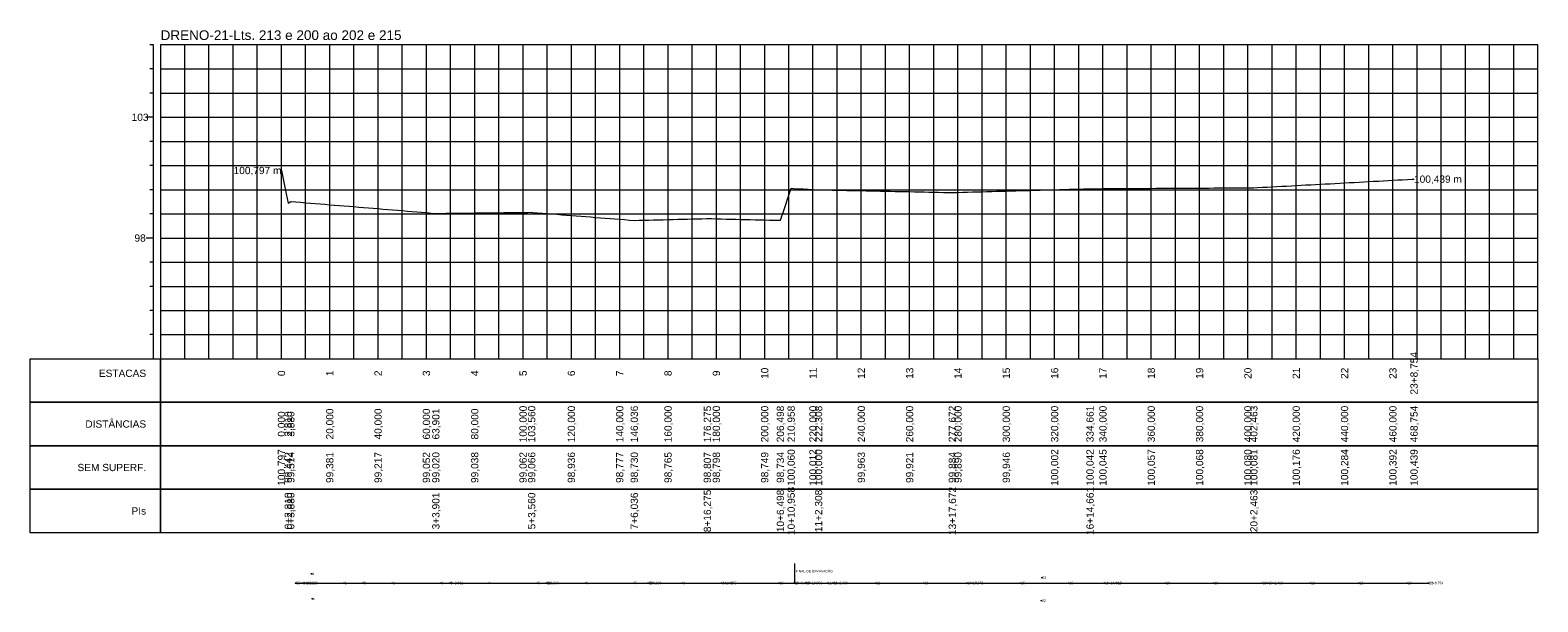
# Model space of a CAD drawing. Header units: inches. Extents: x 4668 to 5292, y 9992 to 10229.
import ezdxf
from ezdxf.enums import TextEntityAlignment as Align

# ---------------------------------------------------------------- set-up
doc = ezdxf.new("R2010")
doc.units = ezdxf.units.IN
doc.header["$MEASUREMENT"] = 0
doc.header["$PDMODE"] = 34
doc.header["$PDSIZE"] = 0.2
doc.layers.get('0').update_dxf_attribs({"lineweight": 0})
doc.styles.add('$PF_GREIDE', font='arial.ttf')
doc.styles.add('$VIAS_TEXTOS_PERFIL0', font='arial.ttf')
doc.styles.get("Standard").update_dxf_attribs({"font": 'arial.ttf'})

# ---------------------------------------------------------------- blocks, each defined once
blk = doc.blocks.new('$VIAS_PERFLONG_PERFIL0')
at = {"color": 30}
for p, q in [((-3, 130), (-4.5, 130)), ((10, 0), (10, 130)), ((20, 0), (20, 130)), ((30, 0), (30, 130)), ((40, 0), (40, 130)), ((60, 0), (60, 130)), ((70, 0), (70, 130)), ((80, 0), (80, 130)), ((90, 0), (90, 130)), ((110, 0), (110, 130)), ((120, 0), (120, 130)), ((130, 0), (130, 130)), ((140, 0), (140, 130)), ((160, 0), (160, 130)), ((170, 0), (170, 130)), ((180, 0), (180, 130)), ((190, 0), (190, 130)), ((210, 0), (210, 130)), ((220, 0), (220, 130)), ((230, 0), (230, 130)), ((240, 0), (240, 130)), ((260, 0), (260, 130)), ((270, 0), (270, 130)), ((280, 0), (280, 130)), ((290, 0), (290, 130)), ((310, 0), (310, 130)), ((320, 0), (320, 130)), ((330, 0), (330, 130)), ((340, 0), (340, 130)), ((360, 0), (360, 130)), ((370, 0), (370, 130)), ((380, 0), (380, 130)), ((390, 0), (390, 130)), ((410, 0), (410, 130)), ((420, 0), (420, 130)), ((430, 0), (430, 130)), ((440, 0), (440, 130)), ((460, 0), (460, 130)), ((470, 0), (470, 130)), ((480, 0), (480, 130)), ((490, 0), (490, 130)), ((510, 0), (510, 130)), ((520, 0), (520, 130)), ((530, 0), (530, 130)), ((540, 0), (540, 130)), ((560, 0), (560, 130)), ((-3, 120), (-4.5, 120)), ((0, 120), (570, 120)), ((-3, 110), (-4.5, 110)), ((0, 110), (570, 110)), ((-3, 90), (-4.5, 90)), ((0, 90), (570, 90)), ((-3, 80), (-4.5, 80)), ((0, 80), (570, 80)), ((-3, 70), (-4.5, 70)), ((0, 70), (570, 70)), ((-3, 60), (-4.5, 60)), ((0, 60), (570, 60)), ((-3, 40), (-4.5, 40)), ((0, 40), (570, 40)), ((-3, 30), (-4.5, 30)), ((0, 30), (570, 30)), ((-3, 20), (-4.5, 20)), ((0, 20), (570, 20)), ((-3, 10), (-4.5, 10)), ((0, 10), (570, 10))]:
    blk.add_line(p, q, dxfattribs=at)
at = {"color": 36}
for p, q in [((-3, 0), (-3, 130)), ((50, 0), (50, 130)), ((100, 0), (100, 130)), ((150, 0), (150, 130)), ((200, 0), (200, 130)), ((250, 0), (250, 130)), ((300, 0), (300, 130)), ((350, 0), (350, 130)), ((400, 0), (400, 130)), ((450, 0), (450, 130)), ((500, 0), (500, 130)), ((550, 0), (550, 130)), ((-3, 100), (-6, 100)), ((0, 100), (570, 100)), ((-3, 50), (-6, 50)), ((0, 50), (570, 50))]:
    blk.add_line(p, q, dxfattribs=at)
at = {"color": 36, "linetype": 'Continuous'}
for points in [[(0, 0), (570, 0), (570, 130), (0, 130)], [(-54, 0), (0, 0), (0, -18), (-54, -18)], [(0, 0), (570, 0), (570, -18), (0, -18)], [(-54, -18), (0, -18), (0, -36), (-54, -36)], [(0, -18), (570, -18), (570, -36), (0, -36)], [(-54, -36), (0, -36), (0, -54), (-54, -54)], [(0, -36), (570, -36), (570, -54), (0, -54)], [(-54, -54), (0, -54), (0, -72), (-54, -72)], [(0, -54), (570, -54), (570, -72), (0, -72)]]:
    blk.add_lwpolyline(points, close=True, dxfattribs=at)
at = {"color": 5, "linetype": 'Continuous'}
blk.add_lwpolyline([(50, 77.97), (52, 68.32), (52.81, 64.42), (53.88, 65.14), (54, 65.13), (56, 64.97), (58, 64.8), (60, 64.64), (62, 64.47), (64, 64.31), (66, 64.14), (68, 63.98), (70, 63.81), (72, 63.65), (74, 63.48), (76, 63.32), (78, 63.15), (80, 62.99), (82, 62.82), (84, 62.66), (86, 62.49), (88, 62.33), (90, 62.17), (92, 62), (94, 61.84), (96, 61.67), (98, 61.51), (100, 61.34), (102, 61.18), (104, 61.01), (106, 60.85), (108, 60.68), (110, 60.52), (112, 60.35), (113.9, 60.2), (114, 60.2), (116, 60.22), (118, 60.24), (120, 60.27), (122, 60.29), (124, 60.31), (126, 60.34), (128, 60.36), (130, 60.38), (132, 60.41), (134, 60.43), (136, 60.45), (138, 60.48), (140, 60.5), (142, 60.53), (144, 60.55), (146, 60.57), (148, 60.6), (150, 60.62), (152, 60.64), (153.56, 60.66), (154, 60.63), (156, 60.47), (158, 60.31), (160, 60.15), (162, 59.99), (164, 59.83), (166, 59.67), (168, 59.52), (170, 59.36), (172, 59.2), (174, 59.04), (176, 58.88), (178, 58.72), (180, 58.57), (182, 58.41), (184, 58.25), (186, 58.09), (188, 57.93), (190, 57.77), (192, 57.61), (194, 57.46), (196, 57.3), (196.04, 57.3), (198, 57.35), (200, 57.4), (202, 57.45), (204, 57.5), (206, 57.55), (208, 57.6), (210, 57.65), (212, 57.7), (214, 57.76), (216, 57.81), (218, 57.86), (220, 57.91), (222, 57.96), (224, 58.01), (226, 58.06), (226.28, 58.07), (228, 58.03), (230, 57.98), (232, 57.93), (234, 57.88), (236, 57.83), (238, 57.78), (240, 57.74), (242, 57.69), (244, 57.64), (246, 57.59), (248, 57.54), (250, 57.49), (252, 57.44), (254, 57.4), (256, 57.35), (256.5, 57.34), (258, 61.8), (260, 67.75), (260.96, 70.6), (262, 70.54), (264, 70.44), (266, 70.33), (268, 70.23), (270, 70.12), (272, 70.02), (272.31, 70), (274, 69.96), (276, 69.92), (278, 69.88), (280, 69.84), (282, 69.8), (284, 69.75), (286, 69.71), (288, 69.67), (290, 69.63), (292, 69.59), (294, 69.54), (296, 69.5), (298, 69.46), (300, 69.42), (302, 69.38), (304, 69.33), (306, 69.29), (308, 69.25), (310, 69.21), (312, 69.17), (314, 69.12), (316, 69.08), (318, 69.04), (320, 69), (322, 68.96), (324, 68.91), (326, 68.87), (327.67, 68.84), (328, 68.85), (330, 68.9), (332, 68.96), (334, 69.01), (336, 69.07), (338, 69.13), (340, 69.18), (342, 69.24), (344, 69.29), (346, 69.35), (348, 69.4), (350, 69.46), (352, 69.51), (354, 69.57), (356, 69.63), (358, 69.68), (360, 69.74), (362, 69.79), (364, 69.85), (366, 69.9), (368, 69.96), (370, 70.02), (372, 70.07), (374, 70.13), (376, 70.18), (378, 70.24), (380, 70.29), (382, 70.35), (384, 70.4), (384.66, 70.42), (386, 70.43), (388, 70.44), (390, 70.45), (392, 70.46), (394, 70.48), (396, 70.49), (398, 70.5), (400, 70.51), (402, 70.52), (404, 70.53), (406, 70.54), (408, 70.56), (410, 70.57), (412, 70.58), (414, 70.59), (416, 70.6), (418, 70.61), (420, 70.62), (422, 70.64), (424, 70.65), (426, 70.66), (428, 70.67), (430, 70.68), (432, 70.69), (434, 70.71), (436, 70.72), (438, 70.73), (440, 70.74), (442, 70.75), (444, 70.76), (446, 70.77), (448, 70.79), (450, 70.8), (452, 70.81), (452.46, 70.81), (454, 70.89), (456, 71), (458, 71.11), (460, 71.22), (462, 71.33), (464, 71.43), (466, 71.54), (468, 71.65), (470, 71.76), (472, 71.87), (474, 71.97), (476, 72.08), (478, 72.19), (480, 72.3), (482, 72.41), (484, 72.51), (486, 72.62), (488, 72.73), (490, 72.84), (492, 72.95), (494, 73.05), (496, 73.16), (498, 73.27), (500, 73.38), (502, 73.49), (504, 73.59), (506, 73.7), (508, 73.81), (510, 73.92), (512, 74.03), (514, 74.14), (516, 74.24), (518, 74.35), (518.75, 74.39)], dxfattribs=at)
at = {"color": 7, "linetype": 'Continuous', "style": '$VIAS_TEXTOS_PERFIL0'}
blk.add_text('DRENO-21-Lts. 213 e 200 ao 202 e 215 ', height=4, dxfattribs=at).set_placement((0, 132))
at = {"color": 36, "linetype": 'Continuous', "style": '$PF_GREIDE'}
for s, p in [('103', (-8.5, 100)), ('98', (-8.5, 50))]:
    blk.add_text(s, height=3, dxfattribs=at).set_placement(p, align=Align.MIDDLE_CENTER)
at = {"color": 7, "linetype": 'Continuous', "style": '$PF_GREIDE'}
for s, p in [('100,797 m', (50, 77.97)), ('ESTACAS', (-6, -6)), ('DISTÂNCIAS', (-6, -27)), ('SEM SUPERF.', (-6, -45)), ('PIs', (-6, -63))]:
    blk.add_text(s, height=3, dxfattribs=at).set_placement(p, align=Align.MIDDLE_RIGHT)
blk.add_text('100,439 m', height=3, dxfattribs=at).set_placement((518.75, 74.39), align=Align.MIDDLE_LEFT)
for s, p in [('23+8,754', (518.75, -6)), ('0', (50, -6)), ('1', (70, -6)), ('2', (90, -6)), ('3', (110, -6)), ('4', (130, -6)), ('5', (150, -6)), ('6', (170, -6)), ('7', (190, -6)), ('8', (210, -6)), ('9', (230, -6)), ('10', (250, -6)), ('11', (270, -6)), ('12', (290, -6)), ('13', (310, -6)), ('14', (330, -6)), ('15', (350, -6)), ('16', (370, -6)), ('17', (390, -6)), ('18', (410, -6)), ('19', (430, -6)), ('20', (450, -6)), ('21', (470, -6)), ('22', (490, -6)), ('23', (510, -6)), ('0,000', (50, -27)), ('2,810', (52.81, -27)), ('3,880', (53.88, -27)), ('20,000', (70, -27)), ('40,000', (90, -27)), ('60,000', (110, -27)), ('63,901', (113.9, -27)), ('80,000', (130, -27)), ('100,000', (150, -27)), ('103,560', (153.56, -27)), ('120,000', (170, -27)), ('140,000', (190, -27)), ('146,036', (196.04, -27)), ('160,000', (210, -27)), ('176,275', (226.28, -27)), ('180,000', (230, -27)), ('200,000', (250, -27)), ('206,498', (256.5, -27)), ('210,958', (260.96, -27)), ('220,000', (270, -27)), ('222,308', (272.31, -27)), ('240,000', (290, -27)), ('260,000', (310, -27)), ('277,672', (327.67, -27)), ('280,000', (330, -27)), ('300,000', (350, -27)), ('320,000', (370, -27)), ('334,661', (384.66, -27)), ('340,000', (390, -27)), ('360,000', (410, -27)), ('380,000', (430, -27)), ('400,000', (450, -27)), ('402,463', (452.46, -27)), ('420,000', (470, -27)), ('440,000', (490, -27)), ('460,000', (510, -27)), ('468,754', (518.75, -27)), ('100,797', (50, -45)), ('99,442', (52.81, -45)), ('99,514', (53.88, -45)), ('99,381', (70, -45)), ('99,217', (90, -45)), ('99,052', (110, -45)), ('99,020', (113.9, -45)), ('99,038', (130, -45)), ('99,062', (150, -45)), ('99,066', (153.56, -45)), ('98,936', (170, -45)), ('98,777', (190, -45)), ('98,730', (196.04, -45)), ('98,765', (210, -45)), ('98,807', (226.28, -45)), ('98,798', (230, -45)), ('98,749', (250, -45)), ('98,734', (256.5, -45)), ('100,060', (260.96, -45)), ('100,012', (270, -45)), ('100,000', (272.31, -45)), ('99,963', (290, -45)), ('99,921', (310, -45)), ('99,884', (327.67, -45)), ('99,890', (330, -45)), ('99,946', (350, -45)), ('100,002', (370, -45)), ('100,042', (384.66, -45)), ('100,045', (390, -45)), ('100,057', (410, -45)), ('100,068', (430, -45)), ('100,080', (450, -45)), ('100,081', (452.46, -45)), ('100,176', (470, -45)), ('100,284', (490, -45)), ('100,392', (510, -45)), ('100,439', (518.75, -45)), ('0+2,810', (52.81, -63)), ('0+3,880', (53.88, -63)), ('3+3,901', (113.9, -63)), ('5+3,560', (153.56, -63)), ('7+6,036', (196.04, -63)), ('8+16,275', (226.28, -63)), ('10+6,498', (256.5, -63)), ('10+10,958', (260.96, -63)), ('11+2,308', (272.31, -63)), ('13+17,672', (327.67, -63)), ('16+14,661', (384.66, -63)), ('20+2,463', (452.46, -63))]:
    blk.add_text(s, height=3, rotation=90, dxfattribs=at).set_placement(p, align=Align.MIDDLE_CENTER)

msp = doc.modelspace()

# ---------------------------------------------------------------- linework, layer by layer
for points in [[(4984.19, 10000), (4984.23, 10008.02)], [(4777.69, 10000), (4780.5, 10000), (4781.57, 10000), (4841.59, 10000), (4881.25, 10000), (4923.73, 10000), (4953.97, 10000), (4984.19, 10000), (4988.65, 10000), (5000, 10000), (5055.36, 10000), (5112.35, 10000), (5180.15, 10000), (5246.45, 10000)]]:
    msp.add_lwpolyline(points)
at = {"lineweight": 0}
for p in [(4784.21, 10003.85), (4777.69, 10000), (4777.69, 10000), (4780.5, 10000), (4780.5, 10000), (4781.57, 10000), (4781.57, 10000), (4783, 10000), (4797.69, 10000), (4805.49, 10000), (4805.67, 10000), (4817.69, 10000), (4837.69, 10000), (4841.41, 10000), (4841.59, 10000), (4841.59, 10000), (4857.69, 10000), (4877.69, 10000), (4881.25, 10000), (4881.25, 10000), (4881.48, 10000), (4897.69, 10000), (4917.69, 10000), (4923.57, 10000), (4923.73, 10000), (4923.73, 10000), (4937.69, 10000), (4953.97, 10000), (4953.97, 10000), (4957.69, 10000), (4977.69, 10000), (4983.95, 10000), (4984.19, 10000), (4984.19, 10000), (4988.65, 10000), (4988.65, 10000), (4997.69, 10000), (5000, 10000), (5000, 10000), (5017.69, 10000), (5037.69, 10000), (5055.36, 10000), (5055.36, 10000), (5057.69, 10000), (5077.69, 10000), (5086.52, 10002.26), (5097.69, 10000), (5112.35, 10000), (5112.35, 10000), (5117.69, 10000), (5137.69, 10000), (5157.69, 10000), (5177.69, 10000), (5180.15, 10000), (5180.15, 10000), (5197.69, 10000), (5217.69, 10000), (5237.69, 10000), (5246.45, 10000), (5246.45, 10000), (4784.59, 9993.48), (5086.29, 9992.7)]:
    msp.add_point(p, dxfattribs=at)

# ---------------------------------------------------------------- block references
msp.add_blockref('$VIAS_PERFLONG_PERFIL0', (4721.75, 10092.83))

# ---------------------------------------------------------------- texts
for s, p in [('4', (4784.45, 10003.85)), ('21', (5086.76, 10002.26)), ('0', (4777.93, 10000)), ('E0', (4777.93, 10000)), ('0+2,810', (4780.74, 10000)), ('1', (4780.74, 10000)), ('2', (4781.81, 10000)), ('0+3,880', (4781.81, 10000)), ('3', (4783.24, 10000)), ('1', (4797.93, 10000)), ('7', (4805.73, 10000)), ('6', (4805.91, 10000)), ('2', (4817.93, 10000)), ('3', (4837.93, 10000)), ('8', (4841.65, 10000)), ('3+3,901', (4841.83, 10000)), ('9', (4841.83, 10000)), ('4', (4857.93, 10000)), ('5', (4877.93, 10000)), ('5+3,560', (4881.49, 10000)), ('10', (4881.49, 10000)), ('11', (4881.72, 10000)), ('6', (4897.93, 10000)), ('7', (4917.93, 10000)), ('12', (4923.81, 10000)), ('7+6,036', (4923.97, 10000)), ('13', (4923.97, 10000)), ('8', (4937.93, 10000)), ('8+16,275', (4954.21, 10000)), ('14', (4954.21, 10000)), ('9', (4957.93, 10000)), ('10', (4977.93, 10000)), ('16', (4984.19, 10000)), ('10+6,498', (4984.43, 10000)), ('15', (4984.43, 10000)), ('10+10,958', (4988.89, 10000)), ('17', (4988.89, 10000)), ('11', (4997.93, 10000)), ('11+2,308', (5000.24, 10000)), ('P1', (5000.24, 10000)), ('12', (5017.93, 10000)), ('13', (5037.93, 10000)), ('18', (5055.6, 10000)), ('13+17,672', (5055.6, 10000)), ('14', (5057.93, 10000)), ('15', (5077.93, 10000)), ('16', (5097.93, 10000)), ('19', (5112.59, 10000)), ('16+14,661', (5112.59, 10000)), ('17', (5117.93, 10000)), ('18', (5137.93, 10000)), ('19', (5157.93, 10000)), ('20', (5177.93, 10000)), ('20', (5180.39, 10000)), ('20+2,463', (5180.39, 10000)), ('21', (5197.93, 10000)), ('22', (5217.93, 10000)), ('23', (5237.93, 10000)), ('23+8,754', (5246.69, 10000)), ('P2', (5246.69, 10000)), ('5', (4784.83, 9993.48)), ('22', (5086.53, 9992.7))]:
    msp.add_text(s, height=1, dxfattribs=at).set_placement(p, align=Align.MIDDLE_LEFT)
msp.add_text('FINAL DE ESVAVAÇÃO', height=1).set_placement((4984.63, 10004.09), align=Align.BOTTOM_LEFT)

doc.saveas('drawing.dxf')
